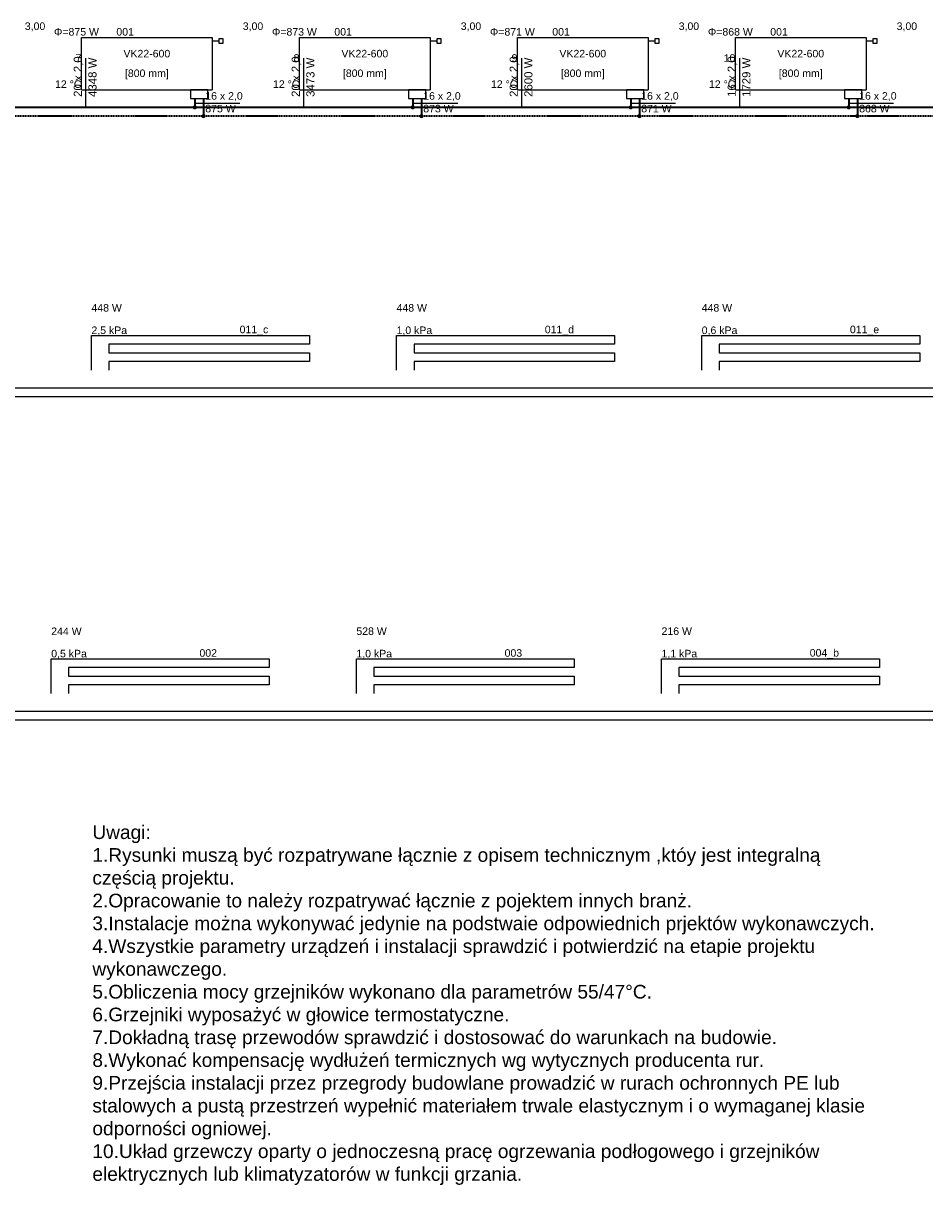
# Model space of a CAD drawing. Header units: millimetres. Extents: x 206445 to 335272, y 14092 to 100072.
# Tile 3 of 38: x 207869 to 208902, y 14092 to 15451. Entities that reach past the tile are written whole.
import ezdxf
from ezdxf.lldxf.tags import DXFTag

# ---------------------------------------------------------------- set-up
doc = ezdxf.new("R2010")
doc.units = ezdxf.units.MM
doc.linetypes.add('DASHED', pattern=[19.05, 12.7, -6.35])
for name, color, linetype, true_color in [('IS_Armatura_podłączeniowa_grz._dolnozas.', 7, 'SOLID', 0x000000), ('IS_Armatura_Therm', 7, 'SOLID', 0x000000), ('IS_Grzejniki_Rozwinięcie', 7, 'SOLID', 0x000000), ('IS_Odbiornik_o_narzuconym_oporze_Rozwinięcie', 7, 'SOLID', 0x000000), ('IS_Opisy_działek_Therm', 7, 'SOLID', 0x000000), ('IS_Rozdzielacze_Powrót', 5, 'DASH', 0x0000ff), ('IS_Rozdzielacze_Zasilanie', 1, 'SOLID', 0xff0000)]:
    doc.layers.add(name, color=color, linetype=linetype, true_color=true_color)
doc.layers.add('IS_Powrót', color=5, linetype='DASHED', lineweight=35, true_color=0x0000ff)
doc.layers.add('IS_Zasilanie', color=1, linetype='SOLID', lineweight=35, true_color=0xff0000)
doc.layers.add('IS_Text_Armatury_Therm', color=7, linetype='Continuous')
doc.layers.add('IS_Text_Odbiornikow_Therm', color=7, linetype='Continuous')
doc.styles.get("Standard").update_dxf_attribs({"font": 'arial.ttf'})
tags = doc.linetypes.add('DASH', pattern=[15, 10, -5]).pattern_tags.tags
tags[6:7] = [DXFTag(74, 4), DXFTag(75, 0), DXFTag(340, '0'), DXFTag(46, 0.0), DXFTag(50, 0.0), DXFTag(44, 0.0), DXFTag(45, 0.0)]
tags[4:5] = [DXFTag(74, 4), DXFTag(75, 0), DXFTag(340, '0'), DXFTag(46, 0.0), DXFTag(50, 0.0), DXFTag(44, 0.0), DXFTag(45, 0.0)]
tags = doc.linetypes.add('DASHDOTDOT', pattern=[25, 10, -5, 0, -5, 0, -5]).pattern_tags.tags
tags[14:15] = [DXFTag(74, 4), DXFTag(75, 0), DXFTag(340, '0'), DXFTag(46, 0.0), DXFTag(50, 0.0), DXFTag(44, 0.0), DXFTag(45, 0.0)]
tags[12:13] = [DXFTag(74, 4), DXFTag(75, 0), DXFTag(340, '0'), DXFTag(46, 0.0), DXFTag(50, 0.0), DXFTag(44, 0.0), DXFTag(45, 0.0)]
tags[10:11] = [DXFTag(74, 4), DXFTag(75, 0), DXFTag(340, '0'), DXFTag(46, 0.0), DXFTag(50, 0.0), DXFTag(44, 0.0), DXFTag(45, 0.0)]
tags[8:9] = [DXFTag(74, 4), DXFTag(75, 0), DXFTag(340, '0'), DXFTag(46, 0.0), DXFTag(50, 0.0), DXFTag(44, 0.0), DXFTag(45, 0.0)]
tags[6:7] = [DXFTag(74, 4), DXFTag(75, 0), DXFTag(340, '0'), DXFTag(46, 0.0), DXFTag(50, 0.0), DXFTag(44, 0.0), DXFTag(45, 0.0)]
tags[4:5] = [DXFTag(74, 4), DXFTag(75, 0), DXFTag(340, '0'), DXFTag(46, 0.0), DXFTag(50, 0.0), DXFTag(44, 0.0), DXFTag(45, 0.0)]
tags = doc.linetypes.add('SOLID', pattern=[10, 10, 0]).pattern_tags.tags
tags[6:7] = [DXFTag(74, 4), DXFTag(75, 0), DXFTag(340, '0'), DXFTag(46, 0.0), DXFTag(50, 0.0), DXFTag(44, 0.0), DXFTag(45, 0.0)]
tags[4:5] = [DXFTag(74, 4), DXFTag(75, 0), DXFTag(340, '0'), DXFTag(46, 0.0), DXFTag(50, 0.0), DXFTag(44, 0.0), DXFTag(45, 0.0)]

msp = doc.modelspace()

# ---------------------------------------------------------------- hatches: boundary and pattern name
at = {"layer": 'IS_Opisy_działek_Therm'}
h = msp.add_hatch(color=1, dxfattribs=at)
edge = h.paths.add_edge_path()
edge.add_arc((208065.6, 15354.6), 2.4, 0, 360)
h = msp.add_hatch(color=1, dxfattribs=at)
edge = h.paths.add_edge_path()
edge.add_arc((208315.6, 15354.6), 2.4, 0, 360)
h = msp.add_hatch(color=1, dxfattribs=at)
edge = h.paths.add_edge_path()
edge.add_arc((208565.6, 15354.6), 2.4, 0, 360)
h = msp.add_hatch(color=1, dxfattribs=at)
edge = h.paths.add_edge_path()
edge.add_arc((208815.6, 15354.6), 2.4, 0, 360)
at = {"layer": 'IS_Powrót'}
h = msp.add_hatch(color=256, dxfattribs=at)
edge = h.paths.add_edge_path()
edge.add_arc((208075.6, 15344.6), 2.4, 0, 360)
h = msp.add_hatch(color=256, dxfattribs=at)
edge = h.paths.add_edge_path()
edge.add_arc((208325.6, 15344.6), 2.4, 0, 360)
h = msp.add_hatch(color=256, dxfattribs=at)
edge = h.paths.add_edge_path()
edge.add_arc((208575.6, 15344.6), 2.4, 0, 360)
h = msp.add_hatch(color=256, dxfattribs=at)
edge = h.paths.add_edge_path()
edge.add_arc((208825.6, 15344.6), 2.4, 0, 360)

# ---------------------------------------------------------------- linework, layer by layer
at = {"layer": 'IS_Armatura_podłączeniowa_grz._dolnozas.', "ltscale": 0.1}
for p, q in [((208080.6, 15374.6), (208060.6, 15374.6)), ((208060.6, 15374.6), (208060.6, 15364.6)), ((208080.6, 15364.6), (208080.6, 15374.6)), ((208330.6, 15374.6), (208310.6, 15374.6)), ((208310.6, 15374.6), (208310.6, 15364.6)), ((208330.6, 15364.6), (208330.6, 15374.6)), ((208580.6, 15374.6), (208560.6, 15374.6)), ((208560.6, 15374.6), (208560.6, 15364.6)), ((208580.6, 15364.6), (208580.6, 15374.6)), ((208830.6, 15374.6), (208810.6, 15374.6)), ((208810.6, 15374.6), (208810.6, 15364.6)), ((208830.6, 15364.6), (208830.6, 15374.6)), ((208060.6, 15364.6), (208080.6, 15364.6)), ((208060.6, 15364.6), (208060.6, 15364.6)), ((208310.6, 15364.6), (208330.6, 15364.6)), ((208310.6, 15364.6), (208310.6, 15364.6)), ((208560.6, 15364.6), (208580.6, 15364.6)), ((208560.6, 15364.6), (208560.6, 15364.6)), ((208810.6, 15364.6), (208830.6, 15364.6)), ((208810.6, 15364.6), (208810.6, 15364.6))]:
    msp.add_line(p, q, dxfattribs=at)
at = {"layer": 'IS_Armatura_Therm', "ltscale": 0.1}
for p, q in [((208085.6, 15430.9), (208093.1, 15430.9)), ((208098.1, 15433.4), (208093.1, 15433.4)), ((208093.1, 15433.4), (208093.1, 15428.4)), ((208093.1, 15428.4), (208098.1, 15428.4)), ((208098.1, 15428.4), (208098.1, 15433.4)), ((208335.6, 15430.9), (208343.1, 15430.9)), ((208348.1, 15433.4), (208343.1, 15433.4)), ((208343.1, 15433.4), (208343.1, 15428.4)), ((208343.1, 15428.4), (208348.1, 15428.4)), ((208348.1, 15428.4), (208348.1, 15433.4)), ((208585.6, 15430.9), (208593.1, 15430.9)), ((208598.1, 15433.4), (208593.1, 15433.4)), ((208593.1, 15433.4), (208593.1, 15428.4)), ((208593.1, 15428.4), (208598.1, 15428.4)), ((208598.1, 15428.4), (208598.1, 15433.4)), ((208835.6, 15430.9), (208843.1, 15430.9)), ((208848.1, 15433.4), (208843.1, 15433.4)), ((208843.1, 15433.4), (208843.1, 15428.4)), ((208843.1, 15428.4), (208848.1, 15428.4)), ((208848.1, 15428.4), (208848.1, 15433.4))]:
    msp.add_line(p, q, dxfattribs=at)
at = {"layer": 'IS_Grzejniki_Rozwinięcie', "ltscale": 0.1}
for p, q in [((207935.6, 15374.6), (207935.6, 15434.6)), ((207935.6, 15434.6), (208085.6, 15434.6)), ((208085.6, 15434.6), (208085.6, 15374.6)), ((208185.6, 15374.6), (208185.6, 15434.6)), ((208185.6, 15434.6), (208335.6, 15434.6)), ((208335.6, 15434.6), (208335.6, 15374.6)), ((208435.6, 15374.6), (208435.6, 15434.6)), ((208435.6, 15434.6), (208585.6, 15434.6)), ((208585.6, 15434.6), (208585.6, 15374.6)), ((208685.6, 15374.6), (208685.6, 15434.6)), ((208685.6, 15434.6), (208835.6, 15434.6)), ((208835.6, 15434.6), (208835.6, 15374.6)), ((207935.6, 15374.6), (208085.6, 15374.6)), ((208185.6, 15374.6), (208335.6, 15374.6)), ((208435.6, 15374.6), (208585.6, 15374.6)), ((208685.6, 15374.6), (208835.6, 15374.6))]:
    msp.add_line(p, q, dxfattribs=at)
at = {"layer": 'IS_Odbiornik_o_narzuconym_oporze_Rozwinięcie', "ltscale": 0.1}
for p, q in [((207947, 15053), (207947, 15093)), ((207947, 15093), (208197, 15093)), ((208197, 15093), (208197, 15083)), ((208297, 15053), (208297, 15093)), ((208297, 15093), (208547, 15093)), ((208547, 15093), (208547, 15083)), ((208647, 15053), (208647, 15093)), ((208647, 15093), (208897, 15093)), ((208897, 15093), (208897, 15083)), ((208197, 15083), (207967, 15083)), ((207967, 15083), (207967, 15073)), ((207967, 15073), (208197, 15073)), ((208197, 15073), (208197, 15063)), ((208547, 15083), (208317, 15083)), ((208317, 15083), (208317, 15073)), ((208317, 15073), (208547, 15073)), ((208547, 15073), (208547, 15063)), ((208897, 15083), (208667, 15083)), ((208667, 15083), (208667, 15073)), ((208667, 15073), (208897, 15073)), ((208897, 15073), (208897, 15063)), ((208197, 15063), (207967, 15063)), ((207967, 15063), (207967, 15053)), ((208547, 15063), (208317, 15063)), ((208317, 15063), (208317, 15053)), ((208897, 15063), (208667, 15063)), ((208667, 15063), (208667, 15053)), ((207900.9, 14682.1), (207900.9, 14722.1)), ((207900.9, 14722.1), (208150.9, 14722.1)), ((208150.9, 14722.1), (208150.9, 14712.1)), ((208250.9, 14682.1), (208250.9, 14722.1)), ((208250.9, 14722.1), (208500.9, 14722.1)), ((208500.9, 14722.1), (208500.9, 14712.1)), ((208600.9, 14682.1), (208600.9, 14722.1)), ((208600.9, 14722.1), (208850.9, 14722.1)), ((208850.9, 14722.1), (208850.9, 14712.1)), ((208150.9, 14712.1), (207920.9, 14712.1)), ((207920.9, 14712.1), (207920.9, 14702.1)), ((208500.9, 14712.1), (208270.9, 14712.1)), ((208270.9, 14712.1), (208270.9, 14702.1)), ((208850.9, 14712.1), (208620.9, 14712.1)), ((208620.9, 14712.1), (208620.9, 14702.1)), ((207920.9, 14702.1), (208150.9, 14702.1)), ((208150.9, 14692.1), (207920.9, 14692.1)), ((207920.9, 14692.1), (207920.9, 14682.1)), ((208150.9, 14702.1), (208150.9, 14692.1)), ((208270.9, 14702.1), (208500.9, 14702.1)), ((208500.9, 14692.1), (208270.9, 14692.1)), ((208270.9, 14692.1), (208270.9, 14682.1)), ((208500.9, 14702.1), (208500.9, 14692.1)), ((208620.9, 14702.1), (208850.9, 14702.1)), ((208850.9, 14692.1), (208620.9, 14692.1)), ((208620.9, 14692.1), (208620.9, 14682.1)), ((208850.9, 14702.1), (208850.9, 14692.1))]:
    msp.add_line(p, q, dxfattribs=at)
at = {"layer": 'IS_Opisy_działek_Therm', "ltscale": 0.1}
for p, q in [((207940.6, 15354.6), (207940.6, 15411.1)), ((208190.6, 15354.6), (208190.6, 15411.1)), ((208440.6, 15354.6), (208440.6, 15411.1)), ((208690.6, 15354.6), (208690.6, 15411.1)), ((208065.6, 15359.6), (208117.1, 15359.6)), ((208315.6, 15359.6), (208367.1, 15359.6)), ((208565.6, 15359.6), (208617.1, 15359.6)), ((208815.6, 15359.6), (208867.1, 15359.6))]:
    msp.add_line(p, q, dxfattribs=at)
at = {"layer": 'IS_Powrót', "ltscale": 0.1}
for p, q in [((208075.6, 15364.6), (208075.6, 15344.6)), ((208325.6, 15364.6), (208325.6, 15344.6)), ((208575.6, 15364.6), (208575.6, 15344.6)), ((208825.6, 15364.6), (208825.6, 15344.6)), ((208075.6, 15344.6), (207825.6, 15344.6)), ((208325.6, 15344.6), (208075.6, 15344.6)), ((208575.6, 15344.6), (208325.6, 15344.6)), ((208825.6, 15344.6), (208575.6, 15344.6)), ((209075.6, 15344.6), (208825.6, 15344.6))]:
    msp.add_line(p, q, dxfattribs=at)
at = {"layer": 'IS_Rozdzielacze_Powrót', "linetype": 'DASHDOTDOT', "ltscale": 0.1}
for p, q in [((206707, 15023), (210400.6, 15023)), ((206700.9, 14652.1), (209320.9, 14652.1))]:
    msp.add_line(p, q, dxfattribs=at)
at = {"layer": 'IS_Rozdzielacze_Zasilanie', "linetype": 'DASHDOTDOT', "ltscale": 0.1}
for p, q in [((206697, 15033), (210380.6, 15033)), ((206690.9, 14662.1), (209300.9, 14662.1))]:
    msp.add_line(p, q, dxfattribs=at)
at = {"layer": 'IS_Zasilanie', "ltscale": 0.1}
for p, q in [((208065.6, 15364.6), (208065.6, 15354.6)), ((208315.6, 15364.6), (208315.6, 15354.6)), ((208565.6, 15364.6), (208565.6, 15354.6)), ((208815.6, 15364.6), (208815.6, 15354.6)), ((208065.6, 15354.6), (207815.6, 15354.6)), ((208315.6, 15354.6), (208065.6, 15354.6)), ((208565.6, 15354.6), (208315.6, 15354.6)), ((208815.6, 15354.6), (208565.6, 15354.6)), ((209065.6, 15354.6), (208815.6, 15354.6))]:
    msp.add_line(p, q, dxfattribs=at)

# ---------------------------------------------------------------- texts
at = {"layer": 'IS_Opisy_działek_Therm', "char_height": 9.36, "rotation": 90}
for s, insert, attachment_point in [('\\fArial|b0|i0;20 x 2,0', (207937.8, 15366.6), 7), ('\\fArial|b0|i0;20 x 2,0', (208187.8, 15366.6), 7), ('\\fArial|b0|i0;20 x 2,0', (208437.8, 15366.6), 7), ('\\fArial|b0|i0;16 x 2,0', (208687.8, 15366.6), 7), ('\\fArial|b0|i0;4348 W', (207943.5, 15366.6), 1), ('\\fArial|b0|i0;3473 W', (208193.5, 15366.6), 1), ('\\fArial|b0|i0;2600 W', (208443.5, 15366.6), 1), ('\\fArial|b0|i0;1729 W', (208693.5, 15366.6), 1)]:
    msp.add_mtext(s, dxfattribs=dict(at, insert=insert, attachment_point=attachment_point))
at = {"layer": 'IS_Opisy_działek_Therm', "char_height": 8.64}
for s, insert, attachment_point in [('\\fArial|b0|i0;16 x 2,0', (208077.6, 15361.8), 7), ('\\fArial|b0|i0;16 x 2,0', (208327.6, 15361.8), 7), ('\\fArial|b0|i0;16 x 2,0', (208577.6, 15361.8), 7), ('\\fArial|b0|i0;16 x 2,0', (208827.6, 15361.8), 7), ('\\fArial|b0|i0;875 W', (208077.6, 15357.5), 1), ('\\fArial|b0|i0;873 W', (208327.6, 15357.5), 1), ('\\fArial|b0|i0;871 W', (208577.6, 15357.5), 1), ('\\fArial|b0|i0;868 W', (208827.6, 15357.5), 1)]:
    msp.add_mtext(s, dxfattribs=dict(at, insert=insert, attachment_point=attachment_point))
at = {"layer": 'IS_Text_Armatury_Therm', "color": 18, "linetype": 'SOLID', "true_color": 0x000000, "char_height": 8.64, "attachment_point": 7}
for insert in [(207870.6, 15441.8), (208120.6, 15441.8), (208370.6, 15441.8), (208620.6, 15441.8), (208870.6, 15441.8)]:
    msp.add_mtext('\\fArial|b0|i0;3,00  ', dxfattribs=dict(at, insert=insert))
at = {"layer": 'IS_Text_Odbiornikow_Therm', "color": 18, "linetype": 'SOLID', "true_color": 0x000000, "char_height": 8.64}
for s, insert, attachment_point in [('\\fArial|b0|i0;Φ=875 W', (207955.6, 15436.8), 9), ('\\fArial|b0|i0;001', (207975.6, 15436.8), 7), ('\\fArial|b0|i0;Φ=873 W', (208205.6, 15436.8), 9), ('\\fArial|b0|i0;001', (208225.6, 15436.8), 7), ('\\fArial|b0|i0;Φ=871 W', (208455.6, 15436.8), 9), ('\\fArial|b0|i0;001', (208475.6, 15436.8), 7), ('\\fArial|b0|i0;Φ=868 W', (208705.6, 15436.8), 9), ('\\fArial|b0|i0;001', (208725.6, 15436.8), 7), ('\\fArial|b0|i0;7', (207935.6, 15406.8), 9), ('\\fArial|b0|i0;VK22-600', (208010.6, 15411.8), 8), ('\\fArial|b0|i0;8', (208185.6, 15406.8), 9), ('\\fArial|b0|i0;VK22-600', (208260.6, 15411.8), 8), ('\\fArial|b0|i0;9', (208435.6, 15406.8), 9), ('\\fArial|b0|i0;VK22-600', (208510.6, 15411.8), 8), ('\\fArial|b0|i0;10', (208685.6, 15406.8), 9), ('\\fArial|b0|i0;VK22-600', (208760.6, 15411.8), 8), ('\\fArial|b0|i0;[800 mm]', (208010.6, 15386.8), 8), ('\\fArial|b0|i0;[800 mm]', (208260.6, 15386.8), 8), ('\\fArial|b0|i0;[800 mm]', (208510.6, 15386.8), 8), ('\\fArial|b0|i0;[800 mm]', (208760.6, 15386.8), 8), ('\\fArial|b0|i0;12 °C', (207935.6, 15376.8), 9), ('\\fArial|b0|i0;12 °C', (208185.6, 15376.8), 9), ('\\fArial|b0|i0;12 °C', (208435.6, 15376.8), 9), ('\\fArial|b0|i0;12 °C', (208685.6, 15376.8), 9), ('\\fArial|b0|i0;448 W', (207947, 15120.2), 7), ('\\fArial|b0|i0;448 W', (208297, 15120.2), 7), ('\\fArial|b0|i0;448 W', (208647, 15120.2), 7), ('\\fArial|b0|i0;2,5 kPa', (207947, 15093), 7), ('\\fArial|b0|i0;011_c', (208117, 15093), 7), ('\\fArial|b0|i0;1,0 kPa', (208297, 15093), 7), ('\\fArial|b0|i0;011_d', (208467, 15093), 7), ('\\fArial|b0|i0;0,6 kPa', (208647, 15093), 7), ('\\fArial|b0|i0;011_e', (208817, 15093), 7), ('\\fArial|b0|i0;244 W', (207900.9, 14749.3), 7), ('\\fArial|b0|i0;528 W', (208250.9, 14749.3), 7), ('\\fArial|b0|i0;216 W', (208600.9, 14749.3), 7), ('\\fArial|b0|i0;0,5 kPa', (207900.9, 14722.1), 7), ('\\fArial|b0|i0;002', (208070.9, 14724.3), 7), ('\\fArial|b0|i0;1,0 kPa', (208250.9, 14722.1), 7), ('\\fArial|b0|i0;003', (208420.9, 14724.3), 7), ('\\fArial|b0|i0;1,1 kPa', (208600.9, 14722.1), 7), ('\\fArial|b0|i0;004_b', (208770.9, 14722.1), 7)]:
    msp.add_mtext(s, dxfattribs=dict(at, insert=insert, attachment_point=attachment_point))
at = {"layer": 'IS_Text_Odbiornikow_Therm', "color": 18, "linetype": 'SOLID', "true_color": 0x000000, "insert": (207948.1, 14531), "char_height": 15.68, "width": 899.212, "attachment_point": 1}
msp.add_mtext('Uwagi:\\P1.Rysunki muszą być rozpatrywane łącznie z opisem technicznym ,któy jest integralną częścią projektu.\\P2.Opracowanie to należy rozpatrywać łącznie z pojektem innych branż.\\P3.Instalacje można wykonywać jedynie na podstwaie odpowiednich prjektów wykonawczych.\\P4.Wszystkie parametry urządzeń i instalacji sprawdzić i potwierdzić na etapie projektu wykonawczego.\\P\\A1;5.Obliczenia mocy grzejników wykonano dla parametrów 55/47%%DC.\\P6.Grzejniki wyposażyć w głowice termostatyczne.\\P7.Dokładną trasę przewodów sprawdzić i dostosować do warunkach na budowie.\\P8.Wykonać kompensację wydłużeń termicznych wg wytycznych producenta rur.\\P9.Przejścia instalacji przez przegrody budowlane prowadzić w rurach ochronnych PE lub stalowych a pustą przestrzeń wypełnić materiałem trwale elastycznym i o wymaganej klasie odporności ogniowej.\\P10.Układ grzewczy oparty o jednoczesną pracę ogrzewania podłogowego i grzejników elektrycznych lub klimatyzatorów w funkcji grzania. ', dxfattribs=at)

doc.saveas('drawing.dxf')
